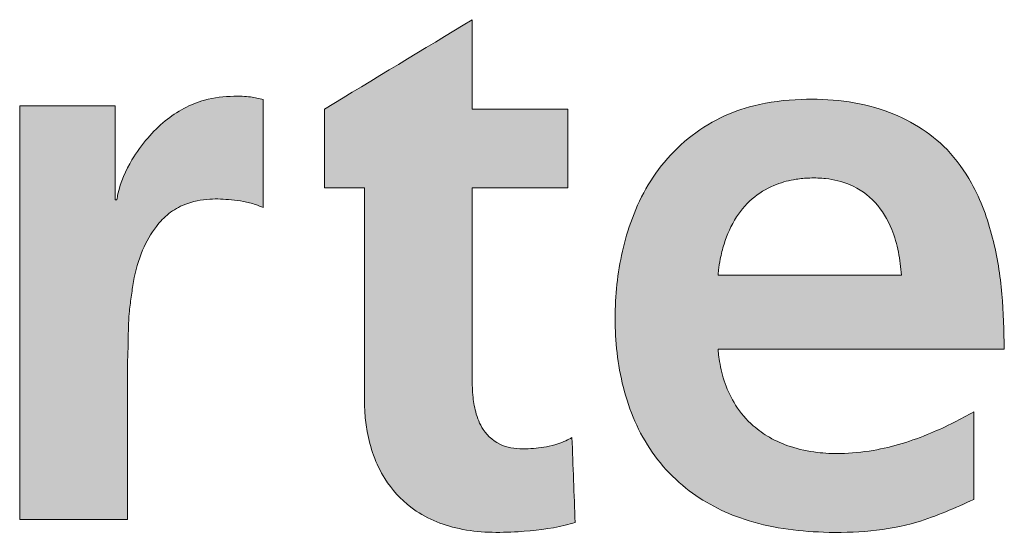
# Paper-space layout 'Hoja2' of a CAD drawing. Header units: millimetres. Extents: x 450 to 25135, y 150 to 17673.
# Tile 12 of 19: x 20425 to 20964, y 608 to 891. Entities that reach past the tile are written whole.
import ezdxf

# ---------------------------------------------------------------- set-up
doc = ezdxf.new("R2010")
doc.units = ezdxf.units.MM

# ---------------------------------------------------------------- blocks, each defined once
blk = doc.blocks.new('Bloque1')
at = {"linetype": 'Continuous', "ltscale": 35}
h = blk.add_hatch(color=7, dxfattribs=at)
edge = h.paths.add_edge_path(flags=0)
edge.add_line((1061.79, 473.14), (1061.79, 430.01))
edge.add_line((1061.79, 430.01), (1083.55, 430.01))
edge.add_line((1083.55, 430.01), (1083.55, 314.69))
edge.add_spline(control_points=[(1083.55, 314.69), (1083.61, 311.93), (1083.73, 305.79), (1085.08, 295.23), (1088.25, 282.98), (1095.29, 268.18), (1109.97, 251.89), (1136.32, 240.91), (1165.71, 240.81), (1187, 243.22), (1197.16, 245.96), (1198.97, 246.45)], knot_values=[1, 1, 1, 1, 1.051786, 1.114942, 1.199039, 1.287641, 1.419841, 1.600257, 1.8029, 1.96483, 2, 2, 2, 2], weights=[1, 1, 1, 1, 1, 1, 1, 1, 1, 1, 1, 1], degree=3, periodic=0)
edge.add_line((1198.97, 246.45), (1197.21, 293.12))
edge.add_spline(control_points=[(1197.21, 293.12), (1196.13, 292.5), (1193.66, 291.07), (1188.95, 289.36), (1181.58, 287.58), (1171.45, 286.59), (1158.49, 287.6), (1148.27, 296.09), (1144.28, 306.74), (1142.82, 315.77), (1142.68, 321.4), (1142.62, 323.94)], knot_values=[3, 3, 3, 3, 3.046639, 3.106422, 3.186605, 3.329255, 3.487089, 3.658935, 3.789624, 3.905168, 4, 4, 4, 4], weights=[1, 1, 1, 1, 1, 1, 1, 1, 1, 1, 1, 1], degree=3, periodic=0)
edge.add_line((1142.62, 323.94), (1142.62, 430.01))
edge.add_line((1142.62, 430.01), (1194.95, 430.01))
edge.add_line((1194.95, 430.01), (1194.95, 473.06))
edge.add_line((1194.95, 473.06), (1142.62, 473.06))
edge.add_line((1142.62, 473.06), (1142.62, 522.1))
edge.add_line((1142.62, 522.1), (1061.79, 473.14))
h = blk.add_hatch(color=7, dxfattribs=at)
edge = h.paths.add_edge_path(flags=0)
edge.add_line((894.83, 248.15), (953.89, 248.15))
edge.add_line((953.89, 248.15), (953.89, 334.15))
edge.add_spline(control_points=[(953.89, 334.15), (954.03, 338.16), (954.35, 347.16), (954.31, 359.19), (955.89, 369.93), (957.45, 381.69), (961.12, 395.2), (968.23, 407.73), (976.27, 416.25), (986.19, 421.93), (998.17, 424.23), (1009.04, 423.63), (1017.44, 422.59), (1023.34, 421.2), (1026.82, 419.69), (1028.21, 419.08)], knot_values=[0, 0, 0, 0, 0.085345, 0.191077, 0.254829, 0.315603, 0.442981, 0.549243, 0.618003, 0.689262, 0.788156, 0.871998, 0.919624, 0.967851, 1, 1, 1, 1], weights=[1, 1, 1, 1, 1, 1, 1, 1, 1, 1, 1, 1, 1, 1, 1, 1], degree=3, periodic=0)
edge.add_line((1028.21, 419.08), (1028.21, 478.34))
edge.add_spline(control_points=[(1028.21, 478.34), (1025.9, 478.88), (1020.63, 480.1), (1009.76, 480.34), (993.12, 478.58), (976.81, 469.48), (964.36, 457.14), (954.89, 444.03), (949.58, 432.18), (948.21, 424.49), (948.02, 423.43)], knot_values=[2, 2, 2, 2, 2.065362, 2.149427, 2.299836, 2.523818, 2.648169, 2.783791, 2.970404, 3, 3, 3, 3], weights=[1, 1, 1, 1, 1, 1, 1, 1, 1, 1, 1], degree=3, periodic=0)
edge.add_line((948.02, 423.43), (948.01, 423.4))
edge.add_line((948.01, 423.4), (947.16, 423.4))
edge.add_line((947.16, 423.4), (947.16, 474.84))
edge.add_line((947.16, 474.84), (894.83, 474.84))
edge.add_line((894.83, 474.84), (894.83, 248.15))
h = blk.add_hatch(color=7, dxfattribs=at)
edge = h.paths.add_edge_path(flags=0)
edge.add_spline(control_points=[(1433.94, 341.58), (1433.72, 351.65), (1433.28, 372.1), (1428.39, 403.02), (1418.56, 430.3), (1400.03, 456.43), (1367.55, 475.92), (1329.38, 479.89), (1298.78, 476.3), (1271.19, 466.41), (1244.05, 444.16), (1226.37, 407.84), (1220, 369.9), (1221.35, 331.92), (1232.5, 294.32), (1257.24, 263.86), (1293.38, 245.25), (1337.3, 239.51), (1381.08, 242.77), (1407.05, 254.56), (1417.32, 259.23)], knot_values=[2, 2, 2, 2, 2.046636, 2.094673, 2.144469, 2.179489, 2.241297, 2.312824, 2.353394, 2.38323, 2.447727, 2.509726, 2.566319, 2.624545, 2.684606, 2.744772, 2.800798, 2.868547, 2.948019, 3, 3, 3, 3], weights=[1, 1, 1, 1, 1, 1, 1, 1, 1, 1, 1, 1, 1, 1, 1, 1, 1, 1, 1, 1, 1], degree=3, periodic=0)
edge.add_line((1417.32, 259.23), (1417.32, 307.2))
edge.add_spline(control_points=[(1417.32, 307.2), (1413.69, 305.22), (1405.95, 300.99), (1392.91, 294.96), (1378.18, 289.55), (1361.6, 285.57), (1345.92, 284.04), (1330.67, 284.64), (1317.47, 287.42), (1305.64, 292.6), (1295.17, 300.05), (1286.59, 310.07), (1280.7, 322.36), (1278.32, 332.28), (1277.46, 338.63), (1277.28, 340.89), (1277.22, 341.58)], knot_values=[0, 0, 0, 0, 0.070474, 0.150335, 0.244816, 0.33762, 0.440531, 0.512328, 0.597394, 0.66882, 0.731042, 0.815182, 0.890714, 0.961299, 0.988276, 1, 1, 1, 1], weights=[1, 1, 1, 1, 1, 1, 1, 1, 1, 1, 1, 1, 1, 1, 1, 1, 1], degree=3, periodic=0)
edge.add_line((1277.22, 341.58), (1433.94, 341.58))
edge = h.paths.add_edge_path(flags=0)
edge.add_spline(control_points=[(1277.22, 382.06), (1277.31, 382.99), (1277.59, 385.91), (1278.48, 391.66), (1280.92, 401.7), (1286.39, 414.02), (1296.52, 425.45), (1308.24, 432.04), (1318.75, 434.7), (1327.82, 435.49), (1337.76, 435.18), (1350.71, 432.17), (1364.23, 422.65), (1372.32, 408.7), (1376.36, 394.86), (1377.18, 386.31), (1377.59, 382.06)], knot_values=[0, 0, 0, 0, 0.017075, 0.053986, 0.106701, 0.206715, 0.298238, 0.38232, 0.449502, 0.495974, 0.549057, 0.631866, 0.736734, 0.842394, 0.921775, 1, 1, 1, 1], weights=[1, 1, 1, 1, 1, 1, 1, 1, 1, 1, 1, 1, 1, 1, 1, 1, 1], degree=3, periodic=0)
edge.add_line((1377.59, 382.06), (1277.22, 382.06))
at = {"color": 8, "linetype": 'Continuous', "lineweight": 0, "ltscale": 35, "true_color": 0x808080}
for points in [[(1142.62, 522.1), (1115.68, 505.78), (1088.73, 489.46), (1061.79, 473.14)], [(1142.62, 473.06), (1142.62, 489.41), (1142.62, 505.75), (1142.62, 522.1)], [(947.16, 474.84), (929.72, 474.84), (912.28, 474.84), (894.83, 474.84)], [(894.83, 474.84), (894.83, 399.28), (894.83, 323.71), (894.83, 248.15)], [(947.16, 423.4), (947.16, 440.55), (947.16, 457.69), (947.16, 474.84)], [(1028.21, 419.08), (1028.21, 438.84), (1028.21, 458.59), (1028.21, 478.34)], [(1061.79, 473.14), (1061.79, 458.76), (1061.79, 444.38), (1061.79, 430.01)], [(1194.95, 473.06), (1177.51, 473.06), (1160.06, 473.06), (1142.62, 473.06)], [(1194.95, 430.01), (1194.95, 444.36), (1194.95, 458.71), (1194.95, 473.06)], [(1061.79, 430.01), (1069.04, 430.01), (1076.3, 430.01), (1083.55, 430.01)], [(1083.55, 430.01), (1083.55, 391.57), (1083.55, 353.13), (1083.55, 314.69)], [(1142.62, 323.94), (1142.62, 359.3), (1142.62, 394.65), (1142.62, 430.01)], [(1142.62, 430.01), (1160.06, 430.01), (1177.51, 430.01), (1194.95, 430.01)], [(948.01, 423.4), (947.73, 423.4), (947.45, 423.4), (947.16, 423.4)], [(948.02, 423.43), (948.02, 423.42), (948.02, 423.41), (948.01, 423.4)], [(1377.59, 382.06), (1344.14, 382.06), (1310.68, 382.06), (1277.22, 382.06)], [(1277.22, 341.58), (1329.46, 341.58), (1381.7, 341.58), (1433.94, 341.58)], [(953.89, 248.15), (953.89, 276.81), (953.89, 305.48), (953.89, 334.15)], [(1417.32, 259.23), (1417.32, 275.22), (1417.32, 291.21), (1417.32, 307.2)], [(1198.97, 246.45), (1198.39, 262.01), (1197.8, 277.56), (1197.21, 293.12)], [(894.83, 248.15), (914.52, 248.15), (934.21, 248.15), (953.89, 248.15)]]:
    blk.add_open_spline(points, degree=3, dxfattribs=at)
for points, knots in [([(1028.21, 478.34), (1025.9, 478.88), (1020.63, 480.1), (1009.76, 480.34), (993.12, 478.58), (976.81, 469.48), (964.36, 457.14), (954.89, 444.03), (949.58, 432.18), (948.21, 424.49), (948.02, 423.43)], [2, 2, 2, 2, 2.065362, 2.149427, 2.299836, 2.523818, 2.648169, 2.783791, 2.970404, 3, 3, 3, 3]), ([(1433.94, 341.58), (1433.72, 351.65), (1433.28, 372.1), (1428.39, 403.02), (1418.56, 430.3), (1400.03, 456.43), (1367.55, 475.92), (1329.38, 479.89), (1298.78, 476.3), (1271.19, 466.41), (1244.05, 444.16), (1226.37, 407.84), (1220, 369.9), (1221.35, 331.92), (1232.5, 294.32), (1257.24, 263.86), (1293.38, 245.25), (1337.3, 239.51), (1381.08, 242.77), (1407.05, 254.56), (1417.32, 259.23)], [2, 2, 2, 2, 2.046636, 2.094673, 2.144469, 2.179489, 2.241297, 2.312824, 2.353394, 2.38323, 2.447727, 2.509726, 2.566319, 2.624545, 2.684606, 2.744772, 2.800798, 2.868547, 2.948019, 3, 3, 3, 3]), ([(1277.22, 382.06), (1277.31, 382.99), (1277.59, 385.91), (1278.48, 391.66), (1280.92, 401.7), (1286.39, 414.02), (1296.52, 425.45), (1308.24, 432.04), (1318.75, 434.7), (1327.82, 435.49), (1337.76, 435.18), (1350.71, 432.17), (1364.23, 422.65), (1372.32, 408.7), (1376.36, 394.86), (1377.18, 386.31), (1377.59, 382.06)], [0, 0, 0, 0, 0.017075, 0.053986, 0.106701, 0.206715, 0.298238, 0.38232, 0.449502, 0.495974, 0.549057, 0.631866, 0.736734, 0.842394, 0.921775, 1, 1, 1, 1]), ([(953.89, 334.15), (954.03, 338.16), (954.35, 347.16), (954.31, 359.19), (955.89, 369.93), (957.45, 381.69), (961.12, 395.2), (968.23, 407.73), (976.27, 416.25), (986.19, 421.93), (998.17, 424.23), (1009.04, 423.63), (1017.44, 422.59), (1023.34, 421.2), (1026.82, 419.69), (1028.21, 419.08)], [0, 0, 0, 0, 0.085345, 0.191077, 0.254829, 0.315603, 0.442981, 0.549243, 0.618003, 0.689262, 0.788156, 0.871998, 0.919624, 0.967851, 1, 1, 1, 1]), ([(1417.32, 307.2), (1413.69, 305.22), (1405.95, 300.99), (1392.91, 294.96), (1378.18, 289.55), (1361.6, 285.57), (1345.92, 284.04), (1330.67, 284.64), (1317.47, 287.42), (1305.64, 292.6), (1295.17, 300.05), (1286.59, 310.07), (1280.7, 322.36), (1278.32, 332.28), (1277.46, 338.63), (1277.28, 340.89), (1277.22, 341.58)], [0, 0, 0, 0, 0.070474, 0.150335, 0.244816, 0.33762, 0.440531, 0.512328, 0.597394, 0.66882, 0.731042, 0.815182, 0.890714, 0.961299, 0.988276, 1, 1, 1, 1]), ([(1197.21, 293.12), (1196.13, 292.5), (1193.66, 291.07), (1188.95, 289.36), (1181.58, 287.58), (1171.45, 286.59), (1158.49, 287.6), (1148.27, 296.09), (1144.28, 306.74), (1142.82, 315.77), (1142.68, 321.4), (1142.62, 323.94)], [3, 3, 3, 3, 3.046639, 3.106422, 3.186605, 3.329255, 3.487089, 3.658935, 3.789624, 3.905168, 4, 4, 4, 4]), ([(1083.55, 314.69), (1083.61, 311.93), (1083.73, 305.79), (1085.08, 295.23), (1088.25, 282.98), (1095.29, 268.18), (1109.97, 251.89), (1136.32, 240.91), (1165.71, 240.81), (1187, 243.22), (1197.16, 245.96), (1198.97, 246.45)], [1, 1, 1, 1, 1.051786, 1.114942, 1.199039, 1.287641, 1.419841, 1.600257, 1.8029, 1.96483, 2, 2, 2, 2])]:
    blk.add_open_spline(points, degree=3, knots=knots, dxfattribs=at)

psp = doc.layouts.new('Hoja2')

# ---------------------------------------------------------------- block references
at = {"color": 7, "linetype": 'Continuous', "ltscale": 30}
psp.add_blockref('Bloque1', (19530.289, 368.939), dxfattribs=at)

doc.saveas('drawing.dxf')
